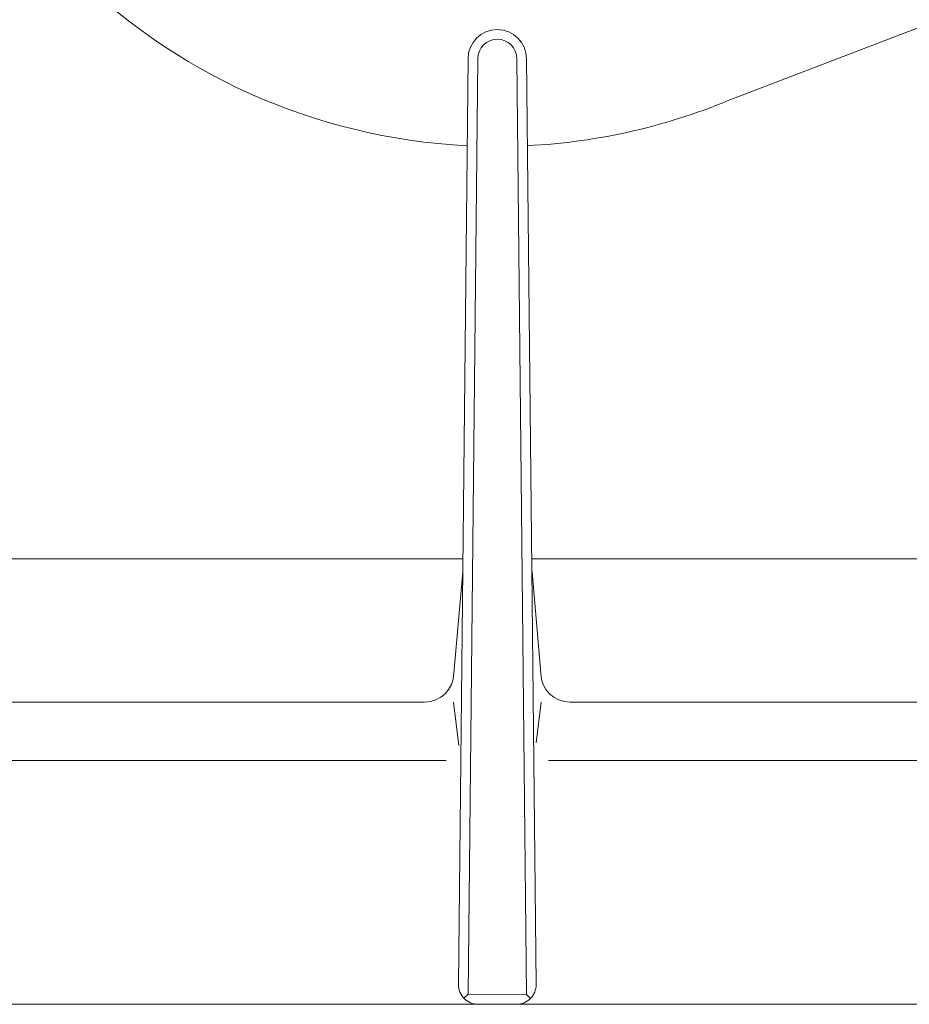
# Model space of a CAD drawing. Header units: inches. Extents: x 382808 to 408593, y -18409 to -9482.
# Tile 73 of 88: x 399284 to 399293, y -17233 to -17222. Entities that reach past the tile are written whole.
import ezdxf

# ---------------------------------------------------------------- set-up
doc = ezdxf.new("R2010")
doc.units = ezdxf.units.IN
doc.header["$LTSCALE"] = 2
doc.header["$MEASUREMENT"] = 0
doc.layers.add('!!!LOZAMET_Nr_pióra__9', color=220, linetype='CONTINUOUS', lineweight=0)

msp = doc.modelspace()

# ---------------------------------------------------------------- linework, layer by layer
at = {"layer": '!!!LOZAMET_Nr_pióra__9', "color": 7, "linetype": 'Continuous', "lineweight": 0}
for p, q in [((399297.089, -17221.037), (399291.302, -17223.246)), ((399288.563, -17222.845), (399288.465, -17232.343)), ((399288.663, -17222.846), (399288.564, -17232.446)), ((399289.063, -17222.846), (399289.162, -17232.446)), ((399289.163, -17222.845), (399289.261, -17232.343)), ((399278.031, -17227.977), (399288.51, -17227.977)), ((399289.216, -17227.977), (399299.695, -17227.977)), ((399288.508, -17228.108), (399288.416, -17229.149)), ((399289.31, -17229.149), (399289.219, -17228.108)), ((399277.713, -17229.446), (399288.116, -17229.446)), ((399288.413, -17229.446), (399288.469, -17229.89)), ((399289.313, -17229.446), (399289.26, -17229.863)), ((399289.61, -17229.446), (399300.013, -17229.446)), ((399288.338, -17230.046), (399277.713, -17230.046)), ((399289.387, -17230.046), (399300.013, -17230.046)), ((399288.564, -17232.44), (399288.519, -17232.482)), ((399289.162, -17232.446), (399288.564, -17232.44)), ((399289.203, -17232.485), (399289.162, -17232.446)), ((399305.163, -17232.545), (399272.563, -17232.545)), ((399305.163, -17232.545), (399272.563, -17232.545))]:
    msp.add_line(p, q, dxfattribs=at)
for centre, radius, start, end in [((399288.863, -17217.546), 6.2, 182.8456, 267.1414), ((399288.863, -17222.846), 0.3, 0, 180), ((399288.863, -17222.846), 0.2, 0, 180), ((399288.863, -17217.546), 6.2, 272.8586, 293.1705), ((399288.116, -17229.146), 0.3, 270, 359.4154), ((399289.61, -17229.146), 0.3, 180.5846, 270), ((399288.665, -17232.345), 0.2, 179.4154, 270), ((399289.061, -17232.345), 0.2, 270, 0.5846)]:
    msp.add_arc(centre, radius, start, end, dxfattribs=at)

doc.saveas('drawing.dxf')
